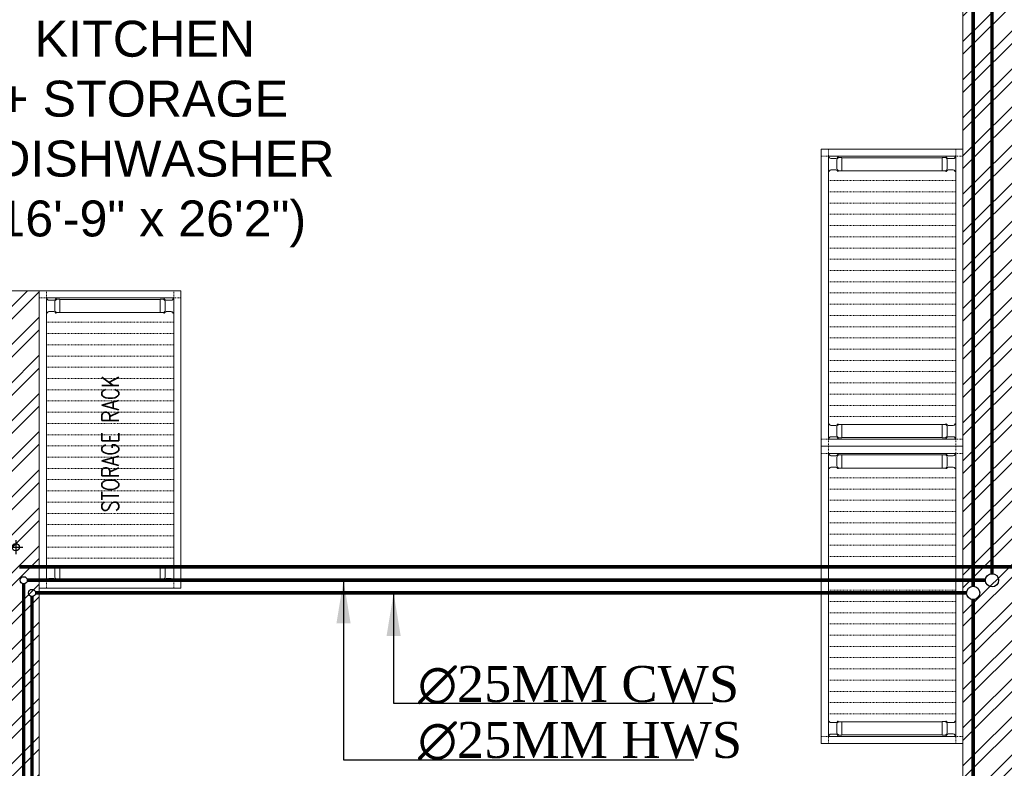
# Model space of a CAD drawing. Header units: inches. Extents: x 119662 to 158499, y 12149 to 20675.
# Tile 74 of 97: x 124898 to 125035, y 19434 to 19538. Entities that reach past the tile are written whole.
import ezdxf

# ---------------------------------------------------------------- set-up
doc = ezdxf.new("R2010")
doc.units = ezdxf.units.IN
doc.header["$MEASUREMENT"] = 0
doc.linetypes.add('IHCL-P-MEZZANINE FLOOR PLAN$0$HIDDEN', pattern=[0.375, 0.25, -0.125])
for name, color, linetype, lineweight in [('00-GRIDTEXT', 1, 'Continuous', 13), ('EQUIPMENT', 7, 'Continuous', 25), ('HWP', 1, 'Continuous', 0), ('KIT TEXT.', 5, 'Continuous', 5), ('PD_BRICK WALL_115', 134, 'Continuous', 30), ('PD_HATCH', 45, 'Continuous', 9), ('PL. FICTURE', 4, 'Continuous', 25), ('PP-Domestic  Cold Water Supply', 5, 'Continuous', 25), ('PP-TEXT', 7, 'Continuous', 40)]:
    doc.layers.add(name, color=color, linetype=linetype, lineweight=lineweight)
for name, color, linetype in [('45', 7, 'Continuous'), ('KIT EQUIPMENT', 7, 'Continuous'), ('PD_025_TEXT', 61, 'Continuous')]:
    doc.layers.add(name, color=color, linetype=linetype)
doc.styles.add('ISO', font='isocp.shx', dxfattribs={"height": 250})
doc.styles.add('MtX_Times_New_Roman', font='times.ttf')
doc.styles.add('style1', font='arial.ttf', dxfattribs={"height": 500})
doc.styles.add('TIMES NEW ROMAN', font='times.ttf', dxfattribs={"height": 4})
doc.dimstyles.new('PP-DIM', dxfattribs={"dimtxt": 4, "dimasz": 1, "dimexe": 1, "dimexo": 1, "dimgap": 0.09, "dimtad": 0, "dimdec": 1, "dimzin": 0, "dimdsep": 46, "dimlunit": 4, "dimtxsty": 'TIMES NEW ROMAN', "dimblk": 'ARCHTICK', "dimcen": 0.09, "dimdle": 1, "dimclrd": 256, "dimclre": 256, "dimclrt": 256, "dimadec": 0, "dimazin": 0, "dimtfac": 1, "dimtdec": 4, "dimtofl": 0, "dimtmove": 1, "dimatfit": 3, "dimfxl": 1, "dimtolj": 1, "dimtzin": 0, "dimlwd": -1, "dimlwe": -1, "dimarcsym": 0})

# ---------------------------------------------------------------- blocks, each defined once
blk = doc.blocks.new('sesrgg')
at = {"layer": 'EQUIPMENT', "color": 251, "linetype": 'Continuous', "lineweight": 5}
for p, q in [((1788352.5, 614303.9), (1788353.7, 614303.2)), ((1788352.5, 614274.4), (1788353.7, 614275.1)), ((1788400.4, 614306.9), (1788353.3, 614306.9)), ((1788355.4, 614273.5), (1788354.7, 614272.2)), ((1788356.8, 614280.4), (1788356.8, 614297.9)), ((1788393, 614276.5), (1788360.6, 614276.5)), ((1788396.9, 614280.4), (1788396.9, 614297.9)), ((1788396.9, 614280.4), (1788396.9, 614297.9)), ((1788399, 614272.2), (1788398.3, 614273.5)), ((1788399.9, 614303.2), (1788401.1, 614303.9)), ((1788399.9, 614303.2), (1788401.2, 614303.9)), ((1788399.9, 614275.1), (1788401.1, 614274.4)), ((1788399.9, 614275.1), (1788401.2, 614274.4)), ((1788402, 614305.2), (1788402, 614305.3)), ((1788402, 614273), (1788402, 614273)), ((1789294.6, 614305.2), (1789294.6, 614305.3)), ((1789294.6, 614273), (1789294.6, 614273)), ((1789296.7, 614303.2), (1789295.4, 614303.9)), ((1789296.7, 614303.2), (1789295.4, 614303.9)), ((1789296.7, 614275.1), (1789295.4, 614274.4)), ((1789296.7, 614275.1), (1789295.4, 614274.4)), ((1789296.2, 614306.9), (1789343.3, 614306.9)), ((1789297.6, 614272.2), (1789298.3, 614273.5)), ((1789299.7, 614280.4), (1789299.7, 614297.9)), ((1789299.7, 614280.4), (1789299.7, 614297.9)), ((1789303.6, 614276.5), (1789335.9, 614276.5)), ((1789339.8, 614280.4), (1789339.8, 614297.9)), ((1789341.2, 614273.5), (1789341.9, 614272.2)), ((1789344.1, 614303.9), (1789342.9, 614303.2)), ((1789344.1, 614274.4), (1789342.9, 614275.1)), ((1788353.2, 614271.4), (1788353.2, 614259.3)), ((1788399.9, 614258.8), (1788353.7, 614258.8)), ((1788353.8, 613904.2), (1788353.7, 614258.8)), ((1788400, 613904.7), (1788399.9, 614258.8)), ((1788400.4, 614271.4), (1788400.4, 614259.3)), ((1789296.2, 614271.4), (1789296.2, 614259.3)), ((1789296.6, 613904.7), (1789296.7, 614258.8)), ((1789296.7, 614258.8), (1789342.9, 614258.8)), ((1789342.8, 613904.2), (1789342.9, 614258.8)), ((1789343.4, 614271.4), (1789343.4, 614259.3)), ((1788353.3, 613892), (1788353.3, 613904.2)), ((1788400, 613904.7), (1788353.8, 613904.7)), ((1788355.5, 613890), (1788354.8, 613891.2)), ((1788398.3, 613890), (1788399.1, 613891.2)), ((1788400.5, 613892), (1788400.5, 613904.2)), ((1788402, 613890.4), (1788402, 613890.5)), ((1789294.5, 613890.4), (1789294.5, 613890.5)), ((1789296.1, 613892), (1789296.1, 613904.2)), ((1789296.6, 613904.7), (1789342.8, 613904.7)), ((1789298.2, 613890), (1789297.5, 613891.2)), ((1789341.1, 613890), (1789341.8, 613891.2)), ((1789343.3, 613892), (1789343.3, 613904.2)), ((1788352.6, 613889.1), (1788353.8, 613888.4)), ((1788352.6, 613859.6), (1788353.8, 613860.3)), ((1788400.4, 613856.6), (1788353.4, 613856.6)), ((1788356.9, 613883.1), (1788356.9, 613865.6)), ((1788393.1, 613887), (1788360.7, 613887)), ((1788397, 613883.2), (1788397, 613865.7)), ((1788397, 613865.6), (1788397, 613883.1)), ((1788400, 613888.3), (1788401.2, 613889.1)), ((1788401.2, 613889.1), (1788400, 613888.4)), ((1788400, 613860.3), (1788401.2, 613859.6)), ((1788401.2, 613859.6), (1788400, 613860.3)), ((1788402, 613858.2), (1788402, 613858.2)), ((1789294.5, 613858.2), (1789294.5, 613858.2)), ((1789296.6, 613888.3), (1789295.3, 613889.1)), ((1789295.3, 613889.1), (1789296.6, 613888.4)), ((1789296.6, 613860.3), (1789295.3, 613859.6)), ((1789295.3, 613859.6), (1789296.6, 613860.3)), ((1789296.1, 613856.6), (1789343.2, 613856.6)), ((1789299.6, 613883.2), (1789299.6, 613865.7)), ((1789299.6, 613865.6), (1789299.6, 613883.1)), ((1789303.5, 613887), (1789335.8, 613887)), ((1789339.7, 613883.1), (1789339.7, 613865.6)), ((1789344, 613889.1), (1789342.8, 613888.4)), ((1789344, 613859.6), (1789342.8, 613860.3))]:
    blk.add_line(p, q, dxfattribs=at)
at = {"layer": 'EQUIPMENT', "color": 251, "linetype": 'IHCL-P-MEZZANINE FLOOR PLAN$0$HIDDEN', "lineweight": 5}
for p, q in [((1788428, 613856.6), (1788428, 614306.9)), ((1788467.7, 613856.6), (1788467.7, 614306.9)), ((1788507.4, 613856.6), (1788507.4, 614306.9)), ((1788547.1, 613856.6), (1788547.1, 614306.9)), ((1788586.8, 613856.6), (1788586.8, 614306.9)), ((1788586.8, 613856.6), (1788586.8, 614306.9)), ((1788626.6, 613856.6), (1788626.6, 614306.9)), ((1788666.3, 613856.6), (1788666.3, 614306.9)), ((1788706, 613856.6), (1788706, 614306.9)), ((1788706, 613856.6), (1788706, 614306.9)), ((1788745.7, 613856.6), (1788745.7, 614306.9)), ((1788785.4, 613856.6), (1788785.4, 614306.9)), ((1788825.1, 613856.6), (1788825.1, 614306.9)), ((1788864.9, 613856.6), (1788864.9, 614306.9)), ((1788904.6, 613856.6), (1788904.6, 614306.9)), ((1788944.3, 613856.6), (1788944.3, 614306.9)), ((1788984, 613856.6), (1788984, 614306.9)), ((1789023.7, 613856.6), (1789023.7, 614306.9)), ((1789063.5, 613856.6), (1789063.5, 614306.9)), ((1789103.2, 613856.6), (1789103.2, 614306.9)), ((1789142.9, 613856.6), (1789142.9, 614306.9)), ((1789182.6, 613856.6), (1789182.6, 614306.9)), ((1789222.3, 613856.6), (1789222.3, 614306.9)), ((1789262.1, 613856.6), (1789262.1, 614306.9))]:
    blk.add_line(p, q, dxfattribs=at)
for points in [[(1788348.4, 614306.9), (1788348.4, 614332.1), (1788323.1, 614332.1), (1788323.1, 614306.9)], [(1789348.2, 614306.9), (1789348.2, 614332.1), (1789373.5, 614332.1), (1789373.5, 614306.9)], [(1788348.4, 613856.6), (1788348.4, 613831.3), (1788323.1, 613831.3), (1788323.1, 613856.6)], [(1789348.2, 613856.6), (1789348.2, 613831.3), (1789373.5, 613831.3), (1789373.5, 613856.6)]]:
    blk.add_lwpolyline(points, close=True, dxfattribs=at)
at = {"layer": 'EQUIPMENT', "color": 251, "linetype": 'Continuous', "lineweight": 5}
for centre, radius, start, end in [((1788353.3, 614305.3), 1.6, 89.991, 239.97), ((1788353.3, 614273), 1.6, 119.994, 329.979), ((1788350.7, 614297.9), 6.07, 359.982, 59.988), ((1788350.7, 614280.4), 6.07, 299.976, 359.982), ((1788360.7, 614270.4), 6.07, 89.991, 149.997), ((1788393, 614270.4), 6.07, 29.985, 89.991), ((1788403, 614297.9), 6.07, 119.991, 179.997), ((1788403, 614297.9), 6.07, 119.994, 180), ((1788403, 614280.4), 6.07, 179.991, 239.997), ((1788403, 614280.4), 6.07, 180, 239.97), ((1788400.4, 614273), 1.6, 209.967, 59.988), ((1788400.4, 614305.3), 1.6, 299.976, 89.991), ((1788400.3, 614305.2), 1.6, 299.973, 359.979), ((1788400.3, 614273), 1.6, 359.967, 59.973), ((1789296.2, 614305.3), 1.6, 90.009, 240.024), ((1789296.2, 614305.2), 1.6, 180.021, 240.027), ((1789296.2, 614273), 1.6, 120.027, 180.033), ((1789296.2, 614273), 1.6, 120.012, 330.033), ((1789293.6, 614297.9), 6.07, 0.003, 60.009), ((1789293.6, 614297.9), 6.07, 0, 60.006), ((1789293.6, 614280.4), 6.07, 300.003, 0.009), ((1789293.6, 614280.4), 6.07, 300.03, 0), ((1789303.6, 614270.4), 6.07, 90.009, 150.015), ((1789335.9, 614270.4), 6.07, 30.003, 90.009), ((1789345.9, 614297.9), 6.07, 120.012, 180.018), ((1789345.9, 614280.4), 6.07, 180.018, 240.024), ((1789343.3, 614273), 1.6, 210.021, 60.006), ((1789343.3, 614305.3), 1.6, 300.03, 90.009), ((1788353.7, 614259.3), 0.506, 180, 269.973), ((1788399.9, 614259.3), 0.506, 269.973, 359.982), ((1789296.7, 614259.3), 0.506, 180.018, 270.027), ((1789342.9, 614259.3), 0.506, 270.027, 0), ((1788353.4, 613890.4), 1.6, 29.985, 239.97), ((1788353.8, 613904.2), 0.506, 89.991, 180), ((1788360.7, 613893.1), 6.07, 209.967, 269.973), ((1788393.1, 613893.1), 6.07, 269.973, 329.979), ((1788400.4, 613890.4), 1.6, 299.976, 149.997), ((1788400, 613904.2), 0.506, 359.982, 89.991), ((1788400.4, 613890.4), 1.6, 299.973, 359.979), ((1789296.1, 613890.4), 1.6, 30.003, 240.024), ((1789296.1, 613890.4), 1.6, 180.021, 240.027), ((1789296.6, 613904.2), 0.506, 90.009, 180.018), ((1789303.5, 613893.1), 6.07, 210.021, 270.027), ((1789335.8, 613893.1), 6.07, 270.027, 330.033), ((1789343.2, 613890.4), 1.6, 300.03, 150.015), ((1789342.8, 613904.2), 0.506, 0, 90.009), ((1788353.4, 613858.2), 1.6, 119.994, 269.973), ((1788350.8, 613883.1), 6.07, 359.982, 59.988), ((1788350.8, 613865.6), 6.07, 299.976, 359.982), ((1788403.1, 613883.1), 6.07, 119.994, 180), ((1788403.1, 613883.1), 6.07, 119.991, 179.997), ((1788403.1, 613865.6), 6.07, 179.991, 239.997), ((1788403.1, 613865.6), 6.07, 180, 239.97), ((1788400.4, 613858.2), 1.6, 269.973, 59.988), ((1788400.4, 613858.2), 1.6, 359.967, 59.973), ((1789296.1, 613858.2), 1.6, 120.027, 180.033), ((1789296.1, 613858.2), 1.6, 120.012, 270.027), ((1789293.5, 613883.1), 6.07, 0, 60.006), ((1789293.5, 613883.1), 6.07, 0.003, 60.009), ((1789293.5, 613865.6), 6.07, 300.003, 0.009), ((1789293.5, 613865.6), 6.07, 300.03, 0), ((1789345.8, 613883.1), 6.07, 120.012, 180.018), ((1789345.8, 613865.6), 6.07, 180.018, 240.024), ((1789343.2, 613858.2), 1.6, 270.027, 60.006)]:
    blk.add_arc(centre, radius, start, end, dxfattribs=at)
at = {"layer": 'KIT EQUIPMENT', "color": 251, "lineweight": 5}
for points in [[(1789373.5, 614332.1), (1789373.5, 613831.3), (1788323.1, 613831.3), (1788323.1, 614332.1)], [(1789348.2, 614306.9), (1789348.2, 613856.6), (1788348.4, 613856.6), (1788348.4, 614306.9)]]:
    blk.add_lwpolyline(points, close=True, dxfattribs=at)
blk = doc.blocks.new('A$C6E471120')
at = {"layer": 'EQUIPMENT', "color": 251, "rotation": 90}
for p in [(613831.3, -1792911.3), (611068.2, -1793412.1), (613831.3, -1793961.7)]:
    blk.add_blockref('sesrgg', p, dxfattribs=at)
at = {"layer": 'KIT TEXT.', "color": 251, "insert": (-2983, -4820.8, 488.6), "char_height": 60.175, "width": 1100.284, "attachment_point": 7, "rotation": 90, "style": 'ISO'}
blk.add_mtext('{\\Fromans|c0;\\W0.8;STORAGE RACK}', dxfattribs=at)
blk = doc.blocks.new('FIRST FLOOR')
at = {"layer": 'PD_HATCH', "lineweight": 5}
h = blk.add_hatch(dxfattribs=at)
h.set_pattern_fill('ANSI32', color=251, scale=10)
h.set_pattern_definition([(45, (139238.8868, 19346.3716), (-2.65165, 2.65165), []), (45, (139240.6546, 19346.3716), (-2.65165, 2.65165), [])])
h.paths.add_polyline_path([(139249.66, 19348.45), (139206.41, 19348.45), (139206.41, 19343.95), (139249.66, 19343.95)])
h.paths.add_polyline_path([(139164.41, 19348.45), (139121.16, 19348.45), (139121.16, 19343.95), (139164.41, 19343.95)], flags=17)
h.paths.add_polyline_path([(139207.66, 19260.75), (139207.66, 19265.25), (139121.16, 19265.25), (139121.16, 19420.75), (139044.16, 19420.75), (139044.16, 19364.75), (139082.16, 19364.75), (139082.16, 19369.25), (139048.66, 19369.25), (139048.66, 19416.25), (139116.66, 19416.25), (139116.66, 19369.25), (139112.16, 19369.25), (139112.16, 19364.75), (139116.66, 19364.75), (139116.66, 19316.75), (139112.16, 19316.75), (139112.16, 19312.25), (139116.66, 19312.25), (139116.66, 19265.25), (139060.66, 19265.25), (139060.66, 19260.75), (139194.16, 19260.75), (139194.16, 19254.75), (139198.66, 19254.75), (139198.66, 19260.75)])
h.paths.add_polyline_path([(139249.66, 19265.25), (139249.66, 19260.75), (139411.66, 19260.75), (139411.66, 19265.25), (139258.66, 19265.25), (139258.66, 19354.75), (139318.66, 19354.75), (139318.66, 19330.75), (139323.16, 19330.75), (139323.16, 19354.75), (139402.66, 19354.75), (139402.66, 19326.75), (139407.16, 19326.75), (139407.16, 19485.75), (139411.66, 19485.75), (139411.66, 19490.25), (139402.66, 19490.25), (139402.66, 19363.75), (139258.66, 19363.75), (139258.66, 19579.75), (139249.66, 19579.75)])
at = {"layer": 'PD_BRICK WALL_115', "color": 251, "lineweight": 5}
for points in [[(139411.66, 19265.25), (139258.66, 19265.25), (139258.66, 19354.75), (139318.66, 19354.75), (139318.66, 19330.75), (139323.16, 19330.75), (139323.16, 19354.75), (139402.66, 19354.75), (139402.66, 19326.75), (139407.16, 19326.75), (139407.16, 19485.75), (139411.66, 19485.75), (139411.66, 19490.25), (139402.66, 19490.25), (139402.66, 19363.75), (139258.66, 19363.75), (139258.66, 19579.75), (139249.66, 19579.75), (139249.66, 19265.25), (139249.66, 19265.25)], [(139044.16, 19420.75), (139121.16, 19420.75), (139121.16, 19265.25), (139207.66, 19265.25), (139207.66, 19260.75), (139198.66, 19260.75), (139198.66, 19254.75), (139194.16, 19254.75), (139194.16, 19260.75), (139060.66, 19260.75)]]:
    blk.add_lwpolyline(points, dxfattribs=at)
at = {"layer": '00-GRIDTEXT', "color": 8, "xscale": 0.03937007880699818, "yscale": 0.03937007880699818, "zscale": 0.03937007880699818}
blk.add_blockref('A$C6E471120', (139249.66, 19579.75), dxfattribs=at)
at = {"layer": 'PD_025_TEXT', "color": 251, "attachment_point": 1, "style": 'style1'}
for s, insert, char_height, width in [('\\pi12.197;KITCHEN \\P\\pi7.2788;+ STORAGE\\P\\pi0.53941;+ DISHWASHER\\P\\pi4.6782;(16\'-9" x 26\'2")', (139108.33, 19458.31), 5, 53.9676), ('\\pi39.197;G.TOILET\\P\\pi36.269;5\'8" X 3\'11"', (139018.12, 19403.38), 8, 128.4952)]:
    blk.add_mtext(s, dxfattribs=dict(at, insert=insert, char_height=char_height, width=width))
blk = doc.blocks.new('STOP COCK')
at = {"layer": 'PL. FICTURE', "color": 40, "lineweight": 30, "ltscale": 0.25}
for p, q in [((-31.2, 0), (31.2, 0)), ((0, -31.2), (0, 31.2))]:
    blk.add_line(p, q, dxfattribs=at)
blk.add_circle((0, 0), 16, dxfattribs=at)
blk = doc.blocks.new('_ArchTick')
at = {"color": 251, "linetype": 'ByBlock', "const_width": 0.15}
blk.add_lwpolyline([(-0.5, -0.5), (0.5, 0.5)], dxfattribs=at)
blk = doc.blocks.new('zw$A087')
at = {"layer": 'HWP', "color": 1, "lineweight": -2, "ltscale": 0.015}
blk.add_lwpolyline([(507.9, -78.76, 0.5, 0.5, 0), (507.9, -82.1, 0.5, 0.5, 0), (520.04, -82.1, 0.5, 0.5, 0), (520.04, -189.36, 0.5, 0.5, 0)], format="xyseb", dxfattribs=at)
at = {"layer": 'HWP', "color": 1, "lineweight": -2, "ltscale": 0.015, "const_width": 0.5}
for points in [[(519.12, -190.28), (385.84, -190.28)], [(385.34, -190.78), (385.34, -242.43), (387.49, -242.43)]]:
    blk.add_lwpolyline(points, dxfattribs=at)
at = {"layer": 'HWP', "color": 1, "lineweight": -2, "ltscale": 0.015}
for centre, radius in [((385.34, -190.28), 0.5), ((520.04, -190.28), 0.921)]:
    blk.add_circle(centre, radius, dxfattribs=at)
at = {"layer": 'PP-Domestic  Cold Water Supply'}
for points in [[(514.34, -81.17, 0.5, 0.5, 0), (517.41, -81.17, 0.5, 0.5, 0), (517.41, -191.12, 0.5, 0.5, 0)], [(527.05, -188.4, 0.5, 0.5, 0), (384.73, -188.4, 0.5, 0.5, 0)], [(386.5, -192.54, 0.5, 0.5, 0), (386.5, -236.58, 0.5, 0.5, 0), (387.49, -236.58, 0.5, 0.5, 0)], [(516.49, -192.04, 0.5, 0.5, 0), (387, -192.04, 0.5, 0.5, 0)], [(517.41, -192.96, 0.5, 0.5, 0), (517.41, -279.25, 0.5, 0.5, 0), (525, -279.25, 0.5, 0.5, 0)]]:
    blk.add_lwpolyline(points, format="xyseb", dxfattribs=at)
for centre, radius in [((386.5, -192.04), 0.5), ((517.41, -192.04), 0.921)]:
    blk.add_circle(centre, radius, dxfattribs=at)
at = {"layer": '45', "xscale": 0.03125066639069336, "yscale": 0.03125066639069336, "zscale": 0.03125066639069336, "rotation": 270}
blk.add_blockref('STOP COCK', (384.23, -185.67), dxfattribs=at)
at = {"layer": 'PP-TEXT', "style": 'MtX_Times_New_Roman'}
for s, p in [('∅25MM CWS ', (440.2, -207.2)), ('∅25MM HWS', (440.2, -214.99))]:
    blk.add_text(s, height=5, dxfattribs=at).set_placement(p)
at = {"layer": '45'}
for points in [[(429.83, -190.28), (429.83, -215.26), (478.57, -215.26)], [(436.8, -192.04), (436.8, -207.36), (481.19, -207.36)]]:
    blk.add_leader(points, dimstyle='PP-DIM', override={"dimasz": 6, "dimgap": 0.09, "dimtad": 0}, dxfattribs=at)

msp = doc.modelspace()

# ---------------------------------------------------------------- block references
at = {"color": 8}
msp.add_blockref('FIRST FLOOR', (-14220.26, 79.93), dxfattribs=at)

# ---------------------------------------------------------------- next in the draw order: block references
msp.add_blockref('zw$A087', (124513.4, 19650.68))

doc.saveas('drawing.dxf')
